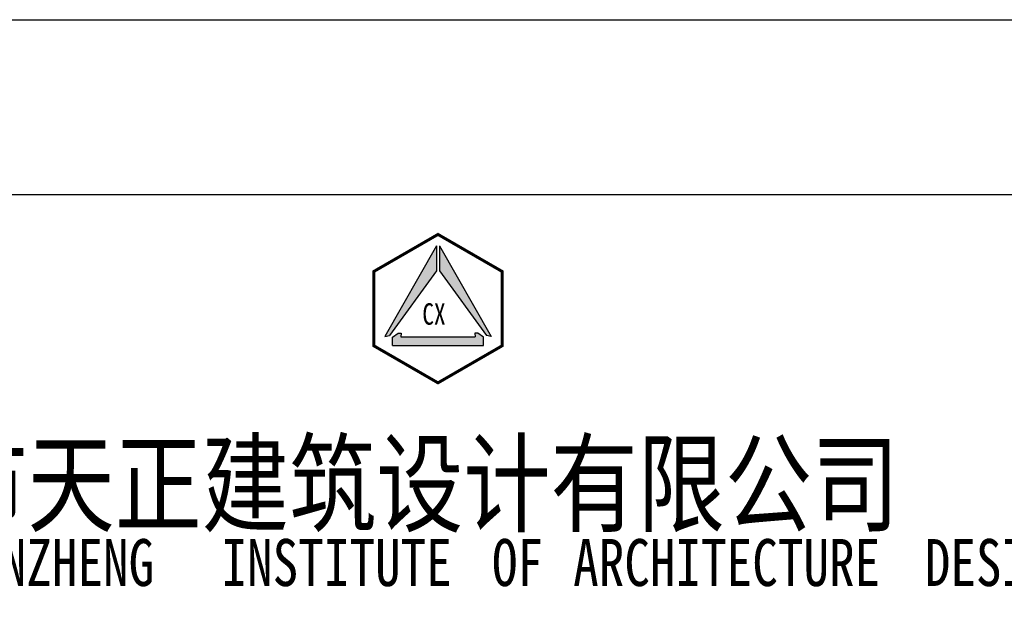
# Model space of a CAD drawing. Extents: x -302077 to 107904, y -9283 to 295706.
# Tile 9 of 256: x -298342 to -294410, y 90265 to 92575. Entities that reach past the tile are written whole.
import ezdxf

# ---------------------------------------------------------------- set-up
doc = ezdxf.new("R2010")
doc.units = 0
doc.header["$LTSCALE"] = 500
doc.header["$MEASUREMENT"] = 0
doc.layers.get('0').update_dxf_attribs({"linetype": 'CONTINUOUS'})
doc.layers.add('图框', color=4, linetype='CONTINUOUS')
doc.styles.add('黑体', font='simhei.ttf', dxfattribs={"width": 0.7, "height": 300})

msp = doc.modelspace()

# ---------------------------------------------------------------- hatches: boundary and pattern name
h = msp.add_hatch(color=256)
h.paths.add_polyline_path([(-296677.22, 91572.805), (-296677.22, 91672.542), (-296883.263, 91309.966), (-296865.166, 91313.977)])
h.paths.add_polyline_path([(-296477.615, 91313.977), (-296459.518, 91309.966), (-296665.561, 91672.542), (-296665.561, 91572.805)])
h.paths.add_polyline_path([(-296820.014, 91309.263), (-296818.27, 91323.204), (-296830.481, 91323.204), (-296853.159, 91307.52), (-296853.159, 91274.411), (-296489.622, 91274.411), (-296489.622, 91307.52), (-296512.3, 91323.204), (-296524.511, 91323.204), (-296522.767, 91309.263)])

# ---------------------------------------------------------------- linework, layer by layer
for p, q in [((-296677.22, 91672.542), (-296883.263, 91309.966)), ((-296677.22, 91672.542), (-296677.22, 91572.805)), ((-296665.561, 91672.542), (-296665.561, 91572.805)), ((-296665.561, 91672.542), (-296459.518, 91309.966)), ((-296677.22, 91572.805), (-296865.166, 91313.977)), ((-296665.561, 91572.805), (-296477.615, 91313.977)), ((-296883.263, 91309.966), (-296865.166, 91313.977)), ((-296853.159, 91307.52), (-296830.481, 91323.204)), ((-296853.159, 91274.411), (-296853.159, 91307.52)), ((-296830.481, 91323.204), (-296818.27, 91323.204)), ((-296818.27, 91323.204), (-296820.014, 91309.263)), ((-296820.014, 91309.263), (-296522.767, 91309.263)), ((-296512.3, 91323.204), (-296524.511, 91323.204)), ((-296524.511, 91323.204), (-296522.767, 91309.263)), ((-296489.622, 91307.52), (-296512.3, 91323.204)), ((-296489.622, 91274.411), (-296489.622, 91307.52)), ((-296459.518, 91309.966), (-296477.615, 91313.977)), ((-296853.159, 91274.411), (-296489.622, 91274.411))]:
    msp.add_line(p, q)
at = {"const_width": 11.82}
msp.add_lwpolyline([(-296671.391, 91124.965), (-296414.749, 91273.137), (-296414.749, 91569.481), (-296671.391, 91717.653), (-296928.032, 91569.481), (-296928.032, 91273.137)], close=True, dxfattribs=at)
at = {"layer": '图框'}
msp.add_line((-282052.034, 91875.123), (-300052.034, 91875.123), dxfattribs=at)
msp.add_lwpolyline([(-302077.034, 92575.123), (-281052.034, 92575.123), (-281052.034, 62875.123), (-302077.034, 62875.123)], close=True, dxfattribs=at)

# ---------------------------------------------------------------- texts
at = {"style": '黑体', "width": 0.8}
for s, height, p in [('CX', 85.4422, (-296733.98, 91357.278)), ('徐州市天正建筑设计有限公司', 318.98051, (-299354.739, 90563.061)), ('TIANZHENG', 187.7637, (-298724.172, 90313.609)), ('INSTITUTE', 187.7637, (-297535.986, 90313.609)), ('OF', 187.7637, (-296455.817, 90313.609)), ('ARCHITECTURE', 187.76371, (-296131.767, 90313.609)), ('DESIGN', 187.7637, (-294727.547, 90313.609))]:
    msp.add_text(s, height=height, dxfattribs=at).set_placement(p)

doc.saveas('drawing.dxf')
